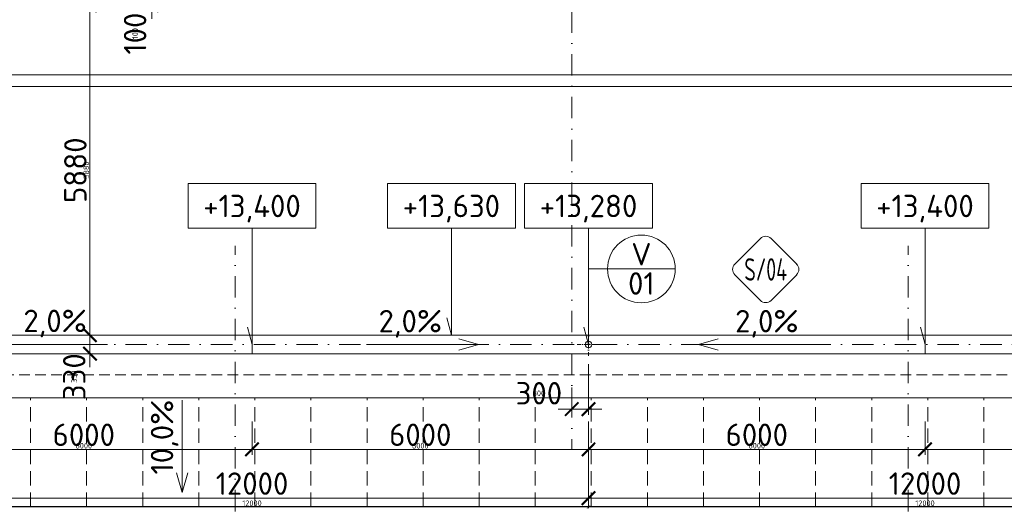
# Model space of a CAD drawing. Header units: millimetres. Extents: x -1695604 to 5289369, y -1488057 to 2187451.
# Tile 109 of 256: x 8157 to 25714, y 174380 to 183088. Entities that reach past the tile are written whole.
import ezdxf
from ezdxf.enums import TextEntityAlignment as Align

# ---------------------------------------------------------------- set-up
doc = ezdxf.new("R2010")
doc.units = ezdxf.units.MM
for name, pattern in [('CENTERX2', [101.6, 63.5, -12.7, 12.7, -12.7]), ('DASHDOT', [25.4, 12.7, -6.35, 0, -6.35]), ('ČÁRKOVANÁ', [19.05, 12.7, -6.35])]:
    doc.linetypes.add(name, pattern=pattern)
doc.layers.get('Defpoints').update_dxf_attribs({"color": 8})
for name, color, linetype, lineweight in [('A99_N_kce-pohl', 1, 'Continuous', 9), ('A99_N_koty-200', 5, 'Continuous', 5), ('A99_N_koty-200 @ 200', 5, 'Continuous', 5), ('A99_N_koty-200 @ 50 (2)', 5, 'Continuous', 5), ('A99_N_koty-vysk', 160, 'Continuous', 5), ('A99_N_znaceni 200', 5, 'Continuous', 5), ('A99_S_osy', 1, 'CENTERX2', 5)]:
    doc.layers.add(name, color=color, linetype=linetype, lineweight=lineweight)
doc.styles.add('A99_kota', font='isocpeur.ttf', dxfattribs={"height": 2})
doc.styles.add('A99_popis', font='isocpeur.ttf')
doc.styles.add('ad_popis 100', font='isocpeur.ttf', dxfattribs={"height": 200})
doc.dimstyles.new('A99_kota_200 new', dxfattribs={"dimscale": 200, "dimtxt": 2, "dimasz": 1.2, "dimexe": 0.5, "dimexo": 1.5, "dimgap": 0.3, "dimtad": 1, "dimdec": 0, "dimzin": 3, "dimdsep": 46, "dimtxsty": 'A99_kota', "dimblk": 'ARCHTICK', "dimcen": 2.5, "dimazin": 2, "dimtfac": 0.75, "dimtdec": 0, "dimtmove": 2, "dimatfit": 0, "dimfxl": 0, "dimtolj": 1, "dimtzin": 0, "dimlwd": 5, "dimlwe": 5, "dimarcsym": 0})

# ---------------------------------------------------------------- blocks, each defined once
blk = doc.blocks.new('_ArchTick')
at = {"color": 0, "linetype": 'ByBlock', "const_width": 0.15}
blk.add_lwpolyline([(-0.5, -0.5), (0.5, 0.5)], dxfattribs=at)
blk = doc.blocks.new('*D4457')
at = {"layer": 'A99_N_koty-200', "color": 0, "linetype": 'Continuous', "lineweight": 5, "transparency": 16777216}
for p, q in [((10515, 183445), (10515, 183685)), ((11315, 183445), (10415, 183445)), ((11315, 183345), (10415, 183345)), ((10515, 183445), (10515, 183345)), ((10515, 183345), (10515, 183105))]:
    blk.add_line(p, q, dxfattribs=at)
at = {"layer": 'Defpoints', "color": 0, "linetype": 'Continuous', "lineweight": 18, "transparency": 16777216}
for p in [(10515, 183345), (11930, 183445), (11930, 183345)]:
    blk.add_point(p, dxfattribs=at)
at = {"layer": 'A99_N_koty-200', "color": 0, "linetype": 'Continuous', "lineweight": 5, "transparency": 16777216, "xscale": 240, "yscale": 240, "zscale": 240}
for p, rotation in [((10515, 183445), 270), ((10515, 183345), 90)]:
    blk.add_blockref('_ArchTick', p, dxfattribs=dict(at, rotation=rotation))
at = {"layer": 'A99_N_koty-200', "color": 0, "linetype": 'Continuous', "transparency": 16777216, "insert": (10215, 182840), "char_height": 400, "attachment_point": 5, "rotation": 90, "style": 'A99_kota'}
blk.add_mtext('\\A1;100', dxfattribs=at)
blk = doc.blocks.new('*D4458')
at = {"layer": 'A99_N_koty-200', "color": 0, "linetype": 'Continuous', "lineweight": 5, "transparency": 16777216}
for p, q in [((10515, 183445), (10515, 183505)), ((10715, 183445), (10490, 183445)), ((10715, 183345), (10490, 183345)), ((10515, 183445), (10515, 183345)), ((10515, 183345), (10515, 183285))]:
    blk.add_line(p, q, dxfattribs=at)
at = {"layer": 'Defpoints', "color": 0, "linetype": 'Continuous', "lineweight": 18, "transparency": 16777216}
for p in [(10515, 183345), (11930, 183445), (11930, 183345)]:
    blk.add_point(p, dxfattribs=at)
at = {"layer": 'A99_N_koty-200', "color": 0, "linetype": 'Continuous', "lineweight": 5, "transparency": 16777216, "xscale": 60, "yscale": 60, "zscale": 60}
for p, rotation in [((10515, 183445), 270), ((10515, 183345), 90)]:
    blk.add_blockref('_ArchTick', p, dxfattribs=dict(at, rotation=rotation))
at = {"layer": 'A99_N_koty-200', "color": 0, "linetype": 'Continuous', "transparency": 16777216, "insert": (10215, 182840), "char_height": 100, "attachment_point": 5, "rotation": 90, "style": 'A99_kota'}
blk.add_mtext('\\A1;100', dxfattribs=at)
blk = doc.blocks.new('*D4493')
at = {"layer": 'A99_N_koty-200', "color": 0, "linetype": 'Continuous', "lineweight": 5, "transparency": 16777216}
for p, q in [((5860, 182105), (5860, 182205)), ((5860, 182105), (150690, 182105)), ((150690, 182105), (150690, 182205))]:
    blk.add_line(p, q, dxfattribs=at)
at = {"layer": 'Defpoints', "color": 0, "linetype": 'Continuous', "lineweight": 18, "transparency": 16777216}
for p in [(150690, 182105), (150690, 182095), (5860, 181900)]:
    blk.add_point(p, dxfattribs=at)
at = {"layer": 'A99_N_koty-200', "color": 0, "linetype": 'Continuous', "lineweight": 5, "transparency": 16777216, "xscale": 240, "yscale": 240, "zscale": 240, "rotation": 180}
blk.add_blockref('_ArchTick', (5860, 182105), dxfattribs=at)
at = {"layer": 'A99_N_koty-200', "color": 0, "linetype": 'Continuous', "lineweight": 5, "transparency": 16777216, "xscale": 240, "yscale": 240, "zscale": 240}
blk.add_blockref('_ArchTick', (150690, 182105), dxfattribs=at)
at = {"layer": 'A99_N_koty-200', "color": 0, "linetype": 'Continuous', "transparency": 16777216, "insert": (76950, 182405), "char_height": 400, "attachment_point": 5, "style": 'A99_kota'}
blk.add_mtext('\\A1;144830', dxfattribs=at)
blk = doc.blocks.new('*D4494')
at = {"layer": 'A99_N_koty-200', "color": 0, "linetype": 'Continuous', "lineweight": 5, "transparency": 16777216}
for p, q in [((5860, 181900), (5860, 181925)), ((5860, 181900), (150690, 181900)), ((150690, 182020), (150690, 181875))]:
    blk.add_line(p, q, dxfattribs=at)
at = {"layer": 'Defpoints', "color": 0, "linetype": 'Continuous', "lineweight": 18, "transparency": 16777216}
for p in [(150690, 182095), (5860, 181900), (150690, 181900)]:
    blk.add_point(p, dxfattribs=at)
at = {"layer": 'A99_N_koty-200', "color": 0, "linetype": 'Continuous', "lineweight": 5, "transparency": 16777216, "xscale": 60, "yscale": 60, "zscale": 60, "rotation": 180}
blk.add_blockref('_ArchTick', (5860, 181900), dxfattribs=at)
at = {"layer": 'A99_N_koty-200', "color": 0, "linetype": 'Continuous', "lineweight": 5, "transparency": 16777216, "xscale": 60, "yscale": 60, "zscale": 60}
blk.add_blockref('_ArchTick', (150690, 181900), dxfattribs=at)
at = {"layer": 'A99_N_koty-200', "color": 0, "linetype": 'Continuous', "transparency": 16777216, "insert": (78275, 181965), "char_height": 100, "attachment_point": 5, "style": 'A99_kota'}
blk.add_mtext('\\A1;144830', dxfattribs=at)
blk = doc.blocks.new('*D5226')
at = {"layer": 'A99_N_koty-200', "color": 0, "linetype": 'Continuous', "lineweight": 5, "transparency": 16777216}
for p, q in [((18300, 176947.5), (18300, 176047.5)), ((18000, 176535), (18000, 176047.5)), ((18000, 176147.5), (17760, 176147.5)), ((18000, 176147.5), (18300, 176147.5)), ((18300, 176147.5), (18540, 176147.5))]:
    blk.add_line(p, q, dxfattribs=at)
at = {"layer": 'Defpoints', "color": 0, "linetype": 'Continuous', "lineweight": 18, "transparency": 16777216}
for p in [(18300, 177300), (18000, 176835), (18300, 176147.5)]:
    blk.add_point(p, dxfattribs=at)
at = {"layer": 'A99_N_koty-200', "color": 0, "linetype": 'Continuous', "lineweight": 5, "transparency": 16777216, "xscale": 240, "yscale": 240, "zscale": 240}
blk.add_blockref('_ArchTick', (18000, 176147.5), dxfattribs=at)
at = {"layer": 'A99_N_koty-200', "color": 0, "linetype": 'Continuous', "lineweight": 5, "transparency": 16777216, "xscale": 240, "yscale": 240, "zscale": 240, "rotation": 180}
blk.add_blockref('_ArchTick', (18300, 176147.5), dxfattribs=at)
at = {"layer": 'A99_N_koty-200', "color": 0, "linetype": 'Continuous', "transparency": 16777216, "insert": (17415, 176430), "char_height": 400, "attachment_point": 5, "style": 'A99_kota'}
blk.add_mtext('\\A1;300', dxfattribs=at)
blk = doc.blocks.new('*D5227')
at = {"layer": 'A99_N_koty-200', "color": 0, "linetype": 'Continuous', "lineweight": 5, "transparency": 16777216}
for p, q in [((18000, 176347.5), (18000, 176122.5)), ((18300, 176347.5), (18300, 176122.5)), ((18000, 176147.5), (17940, 176147.5)), ((18000, 176147.5), (18300, 176147.5)), ((18300, 176147.5), (18360, 176147.5))]:
    blk.add_line(p, q, dxfattribs=at)
at = {"layer": 'Defpoints', "color": 0, "linetype": 'Continuous', "lineweight": 18, "transparency": 16777216}
for p in [(18300, 177300), (18000, 176835), (18300, 176147.5)]:
    blk.add_point(p, dxfattribs=at)
at = {"layer": 'A99_N_koty-200', "color": 0, "linetype": 'Continuous', "lineweight": 5, "transparency": 16777216, "xscale": 60, "yscale": 60, "zscale": 60}
blk.add_blockref('_ArchTick', (18000, 176147.5), dxfattribs=at)
at = {"layer": 'A99_N_koty-200', "color": 0, "linetype": 'Continuous', "lineweight": 5, "transparency": 16777216, "xscale": 60, "yscale": 60, "zscale": 60, "rotation": 180}
blk.add_blockref('_ArchTick', (18300, 176147.5), dxfattribs=at)
at = {"layer": 'A99_N_koty-200', "color": 0, "linetype": 'Continuous', "transparency": 16777216, "insert": (17415, 176430), "char_height": 100, "attachment_point": 5, "style": 'A99_kota'}
blk.add_mtext('\\A1;300', dxfattribs=at)
blk = doc.blocks.new('*D5232')
at = {"layer": 'A99_N_koty-200', "color": 0, "linetype": 'Continuous', "lineweight": 5, "transparency": 16777216}
for p, q in [((6300, 175360), (6300, 174460)), ((18300, 175360), (18300, 174460)), ((6300, 174560), (18300, 174560))]:
    blk.add_line(p, q, dxfattribs=at)
at = {"layer": 'Defpoints', "color": 0, "linetype": 'Continuous', "lineweight": 18, "transparency": 16777216}
for p in [(6300, 177300), (18300, 176835), (18300, 174560)]:
    blk.add_point(p, dxfattribs=at)
at = {"layer": 'A99_N_koty-200', "color": 0, "linetype": 'Continuous', "lineweight": 5, "transparency": 16777216, "xscale": 240, "yscale": 240, "zscale": 240, "rotation": 180}
blk.add_blockref('_ArchTick', (6300, 174560), dxfattribs=at)
at = {"layer": 'A99_N_koty-200', "color": 0, "linetype": 'Continuous', "lineweight": 5, "transparency": 16777216, "xscale": 240, "yscale": 240, "zscale": 240}
blk.add_blockref('_ArchTick', (18300, 174560), dxfattribs=at)
at = {"layer": 'A99_N_koty-200', "color": 0, "linetype": 'Continuous', "transparency": 16777216, "insert": (12300, 174820), "char_height": 400, "attachment_point": 5, "style": 'A99_kota'}
blk.add_mtext('\\A1;12000', dxfattribs=at)
blk = doc.blocks.new('*D5233')
at = {"layer": 'A99_N_koty-200', "color": 0, "linetype": 'Continuous', "lineweight": 5, "transparency": 16777216}
for p, q in [((6300, 174605), (6300, 174380)), ((18300, 174605), (18300, 174380)), ((6300, 174405), (18300, 174405))]:
    blk.add_line(p, q, dxfattribs=at)
at = {"layer": 'Defpoints', "color": 0, "linetype": 'Continuous', "lineweight": 18, "transparency": 16777216}
for p in [(6300, 177300), (18300, 176835), (18300, 174405)]:
    blk.add_point(p, dxfattribs=at)
at = {"layer": 'A99_N_koty-200', "color": 0, "linetype": 'Continuous', "lineweight": 5, "transparency": 16777216, "xscale": 60, "yscale": 60, "zscale": 60, "rotation": 180}
blk.add_blockref('_ArchTick', (6300, 174405), dxfattribs=at)
at = {"layer": 'A99_N_koty-200', "color": 0, "linetype": 'Continuous', "lineweight": 5, "transparency": 16777216, "xscale": 60, "yscale": 60, "zscale": 60}
blk.add_blockref('_ArchTick', (18300, 174405), dxfattribs=at)
at = {"layer": 'A99_N_koty-200', "color": 0, "linetype": 'Continuous', "transparency": 16777216, "insert": (12300, 174470), "char_height": 100, "attachment_point": 5, "style": 'A99_kota'}
blk.add_mtext('\\A1;12000', dxfattribs=at)
blk = doc.blocks.new('*D5235')
at = {"layer": 'A99_N_koty-200', "color": 0, "linetype": 'Continuous', "lineweight": 5, "transparency": 16777216}
for p, q in [((6300, 175925), (6300, 175330)), ((12300, 175925), (12300, 175330)), ((6300, 175430), (12300, 175430))]:
    blk.add_line(p, q, dxfattribs=at)
at = {"layer": 'Defpoints', "color": 0, "linetype": 'Continuous', "lineweight": 18, "transparency": 16777216}
for p in [(6300, 176225), (12300, 176225), (12300, 175430)]:
    blk.add_point(p, dxfattribs=at)
at = {"layer": 'A99_N_koty-200', "color": 0, "linetype": 'Continuous', "lineweight": 5, "transparency": 16777216, "xscale": 240, "yscale": 240, "zscale": 240, "rotation": 180}
blk.add_blockref('_ArchTick', (6300, 175430), dxfattribs=at)
at = {"layer": 'A99_N_koty-200', "color": 0, "linetype": 'Continuous', "lineweight": 5, "transparency": 16777216, "xscale": 240, "yscale": 240, "zscale": 240}
blk.add_blockref('_ArchTick', (12300, 175430), dxfattribs=at)
at = {"layer": 'A99_N_koty-200', "color": 0, "linetype": 'Continuous', "transparency": 16777216, "insert": (9300, 175690), "char_height": 400, "attachment_point": 5, "style": 'A99_kota'}
blk.add_mtext('\\A1;6000', dxfattribs=at)
blk = doc.blocks.new('*D5236')
at = {"layer": 'A99_N_koty-200', "color": 0, "linetype": 'Continuous', "lineweight": 5, "transparency": 16777216}
for p, q in [((6300, 175630), (6300, 175405)), ((12300, 175630), (12300, 175405)), ((6300, 175430), (12300, 175430))]:
    blk.add_line(p, q, dxfattribs=at)
at = {"layer": 'Defpoints', "color": 0, "linetype": 'Continuous', "lineweight": 18, "transparency": 16777216}
for p in [(6300, 176225), (12300, 176225), (12300, 175430)]:
    blk.add_point(p, dxfattribs=at)
at = {"layer": 'A99_N_koty-200', "color": 0, "linetype": 'Continuous', "lineweight": 5, "transparency": 16777216, "xscale": 60, "yscale": 60, "zscale": 60, "rotation": 180}
blk.add_blockref('_ArchTick', (6300, 175430), dxfattribs=at)
at = {"layer": 'A99_N_koty-200', "color": 0, "linetype": 'Continuous', "lineweight": 5, "transparency": 16777216, "xscale": 60, "yscale": 60, "zscale": 60}
blk.add_blockref('_ArchTick', (12300, 175430), dxfattribs=at)
at = {"layer": 'A99_N_koty-200', "color": 0, "linetype": 'Continuous', "transparency": 16777216, "insert": (9300, 175495), "char_height": 100, "attachment_point": 5, "style": 'A99_kota'}
blk.add_mtext('\\A1;6000', dxfattribs=at)
blk = doc.blocks.new('*D5238')
at = {"layer": 'A99_N_koty-200', "color": 0, "linetype": 'Continuous', "lineweight": 5, "transparency": 16777216}
for p, q in [((12300, 175925), (12300, 175330)), ((18300, 175925), (18300, 175330)), ((18300, 175430), (12300, 175430))]:
    blk.add_line(p, q, dxfattribs=at)
at = {"layer": 'Defpoints', "color": 0, "linetype": 'Continuous', "lineweight": 18, "transparency": 16777216}
for p in [(12300, 176225), (18300, 176225), (12300, 175430)]:
    blk.add_point(p, dxfattribs=at)
at = {"layer": 'A99_N_koty-200', "color": 0, "linetype": 'Continuous', "lineweight": 5, "transparency": 16777216, "xscale": 240, "yscale": 240, "zscale": 240, "rotation": 180}
blk.add_blockref('_ArchTick', (12300, 175430), dxfattribs=at)
at = {"layer": 'A99_N_koty-200', "color": 0, "linetype": 'Continuous', "lineweight": 5, "transparency": 16777216, "xscale": 240, "yscale": 240, "zscale": 240}
blk.add_blockref('_ArchTick', (18300, 175430), dxfattribs=at)
at = {"layer": 'A99_N_koty-200', "color": 0, "linetype": 'Continuous', "transparency": 16777216, "insert": (15300, 175690), "char_height": 400, "attachment_point": 5, "style": 'A99_kota'}
blk.add_mtext('\\A1;6000', dxfattribs=at)
blk = doc.blocks.new('*D5239')
at = {"layer": 'A99_N_koty-200', "color": 0, "linetype": 'Continuous', "lineweight": 5, "transparency": 16777216}
for p, q in [((12300, 175630), (12300, 175405)), ((18300, 175630), (18300, 175405)), ((18300, 175430), (12300, 175430))]:
    blk.add_line(p, q, dxfattribs=at)
at = {"layer": 'Defpoints', "color": 0, "linetype": 'Continuous', "lineweight": 18, "transparency": 16777216}
for p in [(12300, 176225), (18300, 176225), (12300, 175430)]:
    blk.add_point(p, dxfattribs=at)
at = {"layer": 'A99_N_koty-200', "color": 0, "linetype": 'Continuous', "lineweight": 5, "transparency": 16777216, "xscale": 60, "yscale": 60, "zscale": 60, "rotation": 180}
blk.add_blockref('_ArchTick', (12300, 175430), dxfattribs=at)
at = {"layer": 'A99_N_koty-200', "color": 0, "linetype": 'Continuous', "lineweight": 5, "transparency": 16777216, "xscale": 60, "yscale": 60, "zscale": 60}
blk.add_blockref('_ArchTick', (18300, 175430), dxfattribs=at)
at = {"layer": 'A99_N_koty-200', "color": 0, "linetype": 'Continuous', "transparency": 16777216, "insert": (15300, 175495), "char_height": 100, "attachment_point": 5, "style": 'A99_kota'}
blk.add_mtext('\\A1;6000', dxfattribs=at)
blk = doc.blocks.new('*U66')
at = {"color": 0, "linetype": 'ByBlock'}
for p, q in [((5.7, -4), (5.7, -14.35)), ((5.7, -14.35), (5.286, -12.805))]:
    blk.add_line(p, q, dxfattribs=at)
blk.add_lwpolyline([(0, -4), (11.4, -4), (11.4, 0), (0, 0)], close=True, dxfattribs=at)
at = {"color": 0, "linetype": 'ByBlock', "style": 'A99_kota'}
for tag, p in [('VYSKA', (5.7, -2.241)), ('VYSKA_POPIS1', (5.7, -6.041)), ('VYSKA_POPIS2', (5.9, -9.541)), ('VYSKA_POPIS3', (5.9, -13.041))]:
    blk.add_attdef(tag, text='', height=2, dxfattribs=at).set_placement(p, align=Align.MIDDLE)
blk = doc.blocks.new('*U461')
at = {"color": 0, "linetype": 'ByBlock'}
for p, q in [((5.7, -4), (5.7, -13.525)), ((5.7, -13.525), (5.286, -11.98))]:
    blk.add_line(p, q, dxfattribs=at)
blk.add_lwpolyline([(0, -4), (11.4, -4), (11.4, 0), (0, 0)], close=True, dxfattribs=at)
at = {"color": 0, "linetype": 'ByBlock', "style": 'A99_kota'}
for tag, p in [('VYSKA', (5.7, -2.241)), ('VYSKA_POPIS1', (5.7, -6.041)), ('VYSKA_POPIS2', (5.9, -9.541)), ('VYSKA_POPIS3', (5.9, -13.041))]:
    blk.add_attdef(tag, text='', height=2, dxfattribs=at).set_placement(p, align=Align.MIDDLE)
blk = doc.blocks.new('*D5310')
at = {"layer": 'A99_N_koty-200', "color": 0, "linetype": 'Continuous', "lineweight": 5, "transparency": 16777216}
for p, q in [((18300, 175360), (18300, 174460)), ((30300, 175360), (30300, 174460)), ((18300, 174560), (30300, 174560))]:
    blk.add_line(p, q, dxfattribs=at)
at = {"layer": 'Defpoints', "color": 0, "linetype": 'Continuous', "lineweight": 18, "transparency": 16777216}
for p in [(18300, 176835), (30300, 176835), (30300, 174560)]:
    blk.add_point(p, dxfattribs=at)
at = {"layer": 'A99_N_koty-200', "color": 0, "linetype": 'Continuous', "lineweight": 5, "transparency": 16777216, "xscale": 240, "yscale": 240, "zscale": 240, "rotation": 180}
blk.add_blockref('_ArchTick', (18300, 174560), dxfattribs=at)
at = {"layer": 'A99_N_koty-200', "color": 0, "linetype": 'Continuous', "lineweight": 5, "transparency": 16777216, "xscale": 240, "yscale": 240, "zscale": 240}
blk.add_blockref('_ArchTick', (30300, 174560), dxfattribs=at)
at = {"layer": 'A99_N_koty-200', "color": 0, "linetype": 'Continuous', "transparency": 16777216, "insert": (24300, 174820), "char_height": 400, "attachment_point": 5, "style": 'A99_kota'}
blk.add_mtext('\\A1;12000', dxfattribs=at)
blk = doc.blocks.new('*D5311')
at = {"layer": 'A99_N_koty-200', "color": 0, "linetype": 'Continuous', "lineweight": 5, "transparency": 16777216}
for p, q in [((18300, 174605), (18300, 174380)), ((30300, 174605), (30300, 174380)), ((18300, 174405), (30300, 174405))]:
    blk.add_line(p, q, dxfattribs=at)
at = {"layer": 'Defpoints', "color": 0, "linetype": 'Continuous', "lineweight": 18, "transparency": 16777216}
for p in [(18300, 176835), (30300, 176835), (30300, 174405)]:
    blk.add_point(p, dxfattribs=at)
at = {"layer": 'A99_N_koty-200', "color": 0, "linetype": 'Continuous', "lineweight": 5, "transparency": 16777216, "xscale": 60, "yscale": 60, "zscale": 60, "rotation": 180}
blk.add_blockref('_ArchTick', (18300, 174405), dxfattribs=at)
at = {"layer": 'A99_N_koty-200', "color": 0, "linetype": 'Continuous', "lineweight": 5, "transparency": 16777216, "xscale": 60, "yscale": 60, "zscale": 60}
blk.add_blockref('_ArchTick', (30300, 174405), dxfattribs=at)
at = {"layer": 'A99_N_koty-200', "color": 0, "linetype": 'Continuous', "transparency": 16777216, "insert": (24300, 174470), "char_height": 100, "attachment_point": 5, "style": 'A99_kota'}
blk.add_mtext('\\A1;12000', dxfattribs=at)
blk = doc.blocks.new('*D5313')
at = {"layer": 'A99_N_koty-200', "color": 0, "linetype": 'Continuous', "lineweight": 5, "transparency": 16777216}
for p, q in [((18300, 175925), (18300, 175330)), ((24300, 175925), (24300, 175330)), ((18300, 175430), (24300, 175430))]:
    blk.add_line(p, q, dxfattribs=at)
at = {"layer": 'Defpoints', "color": 0, "linetype": 'Continuous', "lineweight": 18, "transparency": 16777216}
for p in [(18300, 176225), (24300, 176225), (24300, 175430)]:
    blk.add_point(p, dxfattribs=at)
at = {"layer": 'A99_N_koty-200', "color": 0, "linetype": 'Continuous', "lineweight": 5, "transparency": 16777216, "xscale": 240, "yscale": 240, "zscale": 240, "rotation": 180}
blk.add_blockref('_ArchTick', (18300, 175430), dxfattribs=at)
at = {"layer": 'A99_N_koty-200', "color": 0, "linetype": 'Continuous', "lineweight": 5, "transparency": 16777216, "xscale": 240, "yscale": 240, "zscale": 240}
blk.add_blockref('_ArchTick', (24300, 175430), dxfattribs=at)
at = {"layer": 'A99_N_koty-200', "color": 0, "linetype": 'Continuous', "transparency": 16777216, "insert": (21300, 175690), "char_height": 400, "attachment_point": 5, "style": 'A99_kota'}
blk.add_mtext('\\A1;6000', dxfattribs=at)
blk = doc.blocks.new('*D5314')
at = {"layer": 'A99_N_koty-200', "color": 0, "linetype": 'Continuous', "lineweight": 5, "transparency": 16777216}
for p, q in [((18300, 175630), (18300, 175405)), ((24300, 175630), (24300, 175405)), ((18300, 175430), (24300, 175430))]:
    blk.add_line(p, q, dxfattribs=at)
at = {"layer": 'Defpoints', "color": 0, "linetype": 'Continuous', "lineweight": 18, "transparency": 16777216}
for p in [(18300, 176225), (24300, 176225), (24300, 175430)]:
    blk.add_point(p, dxfattribs=at)
at = {"layer": 'A99_N_koty-200', "color": 0, "linetype": 'Continuous', "lineweight": 5, "transparency": 16777216, "xscale": 60, "yscale": 60, "zscale": 60, "rotation": 180}
blk.add_blockref('_ArchTick', (18300, 175430), dxfattribs=at)
at = {"layer": 'A99_N_koty-200', "color": 0, "linetype": 'Continuous', "lineweight": 5, "transparency": 16777216, "xscale": 60, "yscale": 60, "zscale": 60}
blk.add_blockref('_ArchTick', (24300, 175430), dxfattribs=at)
at = {"layer": 'A99_N_koty-200', "color": 0, "linetype": 'Continuous', "transparency": 16777216, "insert": (21300, 175495), "char_height": 100, "attachment_point": 5, "style": 'A99_kota'}
blk.add_mtext('\\A1;6000', dxfattribs=at)
blk = doc.blocks.new('*D5316')
at = {"layer": 'A99_N_koty-200', "color": 0, "linetype": 'Continuous', "lineweight": 5, "transparency": 16777216}
for p, q in [((24300, 175925), (24300, 175330)), ((30300, 175925), (30300, 175330)), ((30300, 175430), (24300, 175430))]:
    blk.add_line(p, q, dxfattribs=at)
at = {"layer": 'Defpoints', "color": 0, "linetype": 'Continuous', "lineweight": 18, "transparency": 16777216}
for p in [(24300, 176225), (30300, 176225), (24300, 175430)]:
    blk.add_point(p, dxfattribs=at)
at = {"layer": 'A99_N_koty-200', "color": 0, "linetype": 'Continuous', "lineweight": 5, "transparency": 16777216, "xscale": 240, "yscale": 240, "zscale": 240, "rotation": 180}
blk.add_blockref('_ArchTick', (24300, 175430), dxfattribs=at)
at = {"layer": 'A99_N_koty-200', "color": 0, "linetype": 'Continuous', "lineweight": 5, "transparency": 16777216, "xscale": 240, "yscale": 240, "zscale": 240}
blk.add_blockref('_ArchTick', (30300, 175430), dxfattribs=at)
at = {"layer": 'A99_N_koty-200', "color": 0, "linetype": 'Continuous', "transparency": 16777216, "insert": (27300, 175690), "char_height": 400, "attachment_point": 5, "style": 'A99_kota'}
blk.add_mtext('\\A1;6000', dxfattribs=at)
blk = doc.blocks.new('*D5317')
at = {"layer": 'A99_N_koty-200', "color": 0, "linetype": 'Continuous', "lineweight": 5, "transparency": 16777216}
for p, q in [((24300, 175630), (24300, 175405)), ((30300, 175630), (30300, 175405)), ((30300, 175430), (24300, 175430))]:
    blk.add_line(p, q, dxfattribs=at)
at = {"layer": 'Defpoints', "color": 0, "linetype": 'Continuous', "lineweight": 18, "transparency": 16777216}
for p in [(24300, 176225), (30300, 176225), (24300, 175430)]:
    blk.add_point(p, dxfattribs=at)
at = {"layer": 'A99_N_koty-200', "color": 0, "linetype": 'Continuous', "lineweight": 5, "transparency": 16777216, "xscale": 60, "yscale": 60, "zscale": 60, "rotation": 180}
blk.add_blockref('_ArchTick', (24300, 175430), dxfattribs=at)
at = {"layer": 'A99_N_koty-200', "color": 0, "linetype": 'Continuous', "lineweight": 5, "transparency": 16777216, "xscale": 60, "yscale": 60, "zscale": 60}
blk.add_blockref('_ArchTick', (30300, 175430), dxfattribs=at)
at = {"layer": 'A99_N_koty-200', "color": 0, "linetype": 'Continuous', "transparency": 16777216, "insert": (27300, 175495), "char_height": 100, "attachment_point": 5, "style": 'A99_kota'}
blk.add_mtext('\\A1;6000', dxfattribs=at)
blk = doc.blocks.new('*D5655')
at = {"layer": 'A99_N_koty-200', "color": 0, "linetype": 'Continuous', "lineweight": 5, "transparency": 16777216}
for p, q in [((10210, 183345), (9310, 183345)), ((9410, 183345), (9410, 177465)), ((10210, 177465), (9310, 177465))]:
    blk.add_line(p, q, dxfattribs=at)
at = {"layer": 'Defpoints', "color": 0, "linetype": 'Continuous', "lineweight": 18, "transparency": 16777216}
for p in [(11930, 183345), (9410, 177465), (11930, 177465)]:
    blk.add_point(p, dxfattribs=at)
at = {"layer": 'A99_N_koty-200', "color": 0, "linetype": 'Continuous', "lineweight": 5, "transparency": 16777216, "xscale": 240, "yscale": 240, "zscale": 240}
for p, rotation in [((9410, 183345), 90), ((9410, 177465), 270)]:
    blk.add_blockref('_ArchTick', p, dxfattribs=dict(at, rotation=rotation))
at = {"layer": 'A99_N_koty-200', "color": 0, "linetype": 'Continuous', "transparency": 16777216, "insert": (9150, 180405), "char_height": 400, "attachment_point": 5, "rotation": 90, "style": 'A99_kota'}
blk.add_mtext('\\A1;5880', dxfattribs=at)
blk = doc.blocks.new('*D5656')
at = {"layer": 'A99_N_koty-200', "color": 0, "linetype": 'Continuous', "lineweight": 5, "transparency": 16777216}
for p, q in [((9610, 183345), (9385, 183345)), ((9410, 183345), (9410, 177465)), ((9610, 177465), (9385, 177465))]:
    blk.add_line(p, q, dxfattribs=at)
at = {"layer": 'Defpoints', "color": 0, "linetype": 'Continuous', "lineweight": 18, "transparency": 16777216}
for p in [(11930, 183345), (9410, 177465), (11930, 177465)]:
    blk.add_point(p, dxfattribs=at)
at = {"layer": 'A99_N_koty-200', "color": 0, "linetype": 'Continuous', "lineweight": 5, "transparency": 16777216, "xscale": 60, "yscale": 60, "zscale": 60}
for p, rotation in [((9410, 183345), 90), ((9410, 177465), 270)]:
    blk.add_blockref('_ArchTick', p, dxfattribs=dict(at, rotation=rotation))
at = {"layer": 'A99_N_koty-200', "color": 0, "linetype": 'Continuous', "transparency": 16777216, "insert": (9345, 180405), "char_height": 100, "attachment_point": 5, "rotation": 90, "style": 'A99_kota'}
blk.add_mtext('\\A1;5880', dxfattribs=at)
blk = doc.blocks.new('*D5658')
at = {"layer": 'A99_N_koty-200', "color": 0, "linetype": 'Continuous', "lineweight": 5, "transparency": 16777216}
for p, q in [((9410, 177465), (9410, 177705)), ((9410, 177465), (9510, 177465)), ((9410, 177465), (9410, 177135)), ((9410, 177135), (9510, 177135)), ((9410, 177135), (9410, 176895))]:
    blk.add_line(p, q, dxfattribs=at)
at = {"layer": 'Defpoints', "color": 0, "linetype": 'Continuous', "lineweight": 18, "transparency": 16777216}
for p in [(9410, 177465), (9410, 177135), (9410, 177135)]:
    blk.add_point(p, dxfattribs=at)
at = {"layer": 'A99_N_koty-200', "color": 0, "linetype": 'Continuous', "lineweight": 5, "transparency": 16777216, "xscale": 240, "yscale": 240, "zscale": 240}
for p, rotation in [((9410, 177465), 270), ((9410, 177135), 90)]:
    blk.add_blockref('_ArchTick', p, dxfattribs=dict(at, rotation=rotation))
at = {"layer": 'A99_N_koty-200', "color": 0, "linetype": 'Continuous', "transparency": 16777216, "insert": (9130, 176725), "char_height": 400, "attachment_point": 5, "rotation": 90, "style": 'A99_kota'}
blk.add_mtext('\\A1;330', dxfattribs=at)
blk = doc.blocks.new('*D5659')
at = {"layer": 'A99_N_koty-200', "color": 0, "linetype": 'Continuous', "lineweight": 5, "transparency": 16777216}
for p, q in [((9410, 177465), (9410, 177525)), ((9410, 177465), (9435, 177465)), ((9410, 177465), (9410, 177135)), ((9410, 177135), (9435, 177135)), ((9410, 177135), (9410, 177075))]:
    blk.add_line(p, q, dxfattribs=at)
at = {"layer": 'Defpoints', "color": 0, "linetype": 'Continuous', "lineweight": 18, "transparency": 16777216}
for p in [(9410, 177465), (9410, 177135), (9410, 177135)]:
    blk.add_point(p, dxfattribs=at)
at = {"layer": 'A99_N_koty-200', "color": 0, "linetype": 'Continuous', "lineweight": 5, "transparency": 16777216, "xscale": 60, "yscale": 60, "zscale": 60}
for p, rotation in [((9410, 177465), 270), ((9410, 177135), 90)]:
    blk.add_blockref('_ArchTick', p, dxfattribs=dict(at, rotation=rotation))
at = {"layer": 'A99_N_koty-200', "color": 0, "linetype": 'Continuous', "transparency": 16777216, "insert": (9130, 176725), "char_height": 100, "attachment_point": 5, "rotation": 90, "style": 'A99_kota'}
blk.add_mtext('\\A1;330', dxfattribs=at)
blk = doc.blocks.new('*U100')
at = {"color": 0}
for p, q in [((-0.72, 4.14), (-4.15, 0.71)), ((4.14, 0.71), (0.71, 4.14)), ((-4.15, -0.72), (-0.72, -4.15)), ((0.71, -4.15), (4.14, -0.72))]:
    blk.add_line(p, q, dxfattribs=at)
for centre, start, end in [((0, 3.42), 45, 135), ((-3.43, 0), 135, 225), ((3.42, 0), 315, 45), ((0, -3.43), 225, 315)]:
    blk.add_arc(centre, 1.01, start, end, dxfattribs=at)
at = {"color": 0, "linetype": 'ByBlock', "style": 'A99_popis', "width": 0.953108}
blk.add_attdef('SKLADBA', text='', height=3, rotation=0.0103, dxfattribs=at).set_placement((-2.86, -1.51), (2.86, -1.5), align=Align.FIT)
blk = doc.blocks.new('*U20')
at = {"color": 0, "linetype": 'ByBlock'}
blk.add_line((-3.02, 0), (3.02, 0), dxfattribs=at)
blk.add_circle((0, 0), 3.02, dxfattribs=at)
at = {"color": 0, "linetype": 'ByBlock', "style": 'A99_popis'}
for tag, p in [('KATEGORIE', (0, 1.31)), ('PRVEK', (0, -1.298))]:
    blk.add_attdef(tag, text='', height=2, dxfattribs=at).set_placement(p, align=Align.MIDDLE_CENTER)
blk = doc.blocks.new('*U5941')
at = {"layer": 'A99_N_koty-200 @ 200', "linetype": 'Continuous'}
dim = blk.add_linear_dim(base=(10515, 183345), p1=(11930, 183445), p2=(11930, 183345), angle=90, dimstyle='A99_kota_200 new', override={"dimscale": 200, "dimtix": 1, "dimtofl": 1, "dimtmove": 2, "dimatfit": 0}, dxfattribs=at)
dim.commit()
dim.dimension.update_dxf_attribs({"geometry": '*D4457', "text_midpoint": (10215, 182840), "dimtype": 128})
at = {"layer": 'A99_N_koty-200 @ 50 (2)', "linetype": 'Continuous'}
dim = blk.add_linear_dim(base=(10515, 183345), p1=(11930, 183445), p2=(11930, 183345), angle=90, dimstyle='A99_kota_200 new', override={"dimscale": 50, "dimtix": 1, "dimtofl": 1, "dimtmove": 2, "dimatfit": 0}, dxfattribs=at)
dim.commit()
dim.dimension.update_dxf_attribs({"geometry": '*D4458', "text_midpoint": (10215, 182840), "dimtype": 128})
blk = doc.blocks.new('*U5953')
at = {"layer": 'A99_N_koty-200 @ 200', "linetype": 'Continuous'}
dim = blk.add_linear_dim(base=(150690, 182105), p1=(5860, 181900), p2=(150690, 182095), dimstyle='A99_kota_200 new', override={"dimscale": 200, "dimtix": 1, "dimtofl": 1, "dimtmove": 2, "dimatfit": 0}, dxfattribs=at)
dim.commit()
dim.dimension.update_dxf_attribs({"geometry": '*D4493', "text_midpoint": (76950, 182405), "dimtype": 128})
at = {"layer": 'A99_N_koty-200 @ 50 (2)', "linetype": 'Continuous'}
dim = blk.add_linear_dim(base=(150690, 181900), p1=(5860, 181900), p2=(150690, 182095), dimstyle='A99_kota_200 new', override={"dimscale": 50, "dimtix": 1, "dimtofl": 1, "dimtmove": 2, "dimatfit": 0}, dxfattribs=at)
dim.commit()
dim.dimension.update_dxf_attribs({"geometry": '*D4494', "text_midpoint": (78275, 181965)})
blk = doc.blocks.new('*U6163')
at = {"layer": 'A99_N_koty-200 @ 200', "linetype": 'Continuous'}
dim = blk.add_linear_dim(base=(18300, 176147.5), p1=(18000, 176835), p2=(18300, 177300), dimstyle='A99_kota_200 new', override={"dimscale": 200, "dimtix": 1, "dimtofl": 1, "dimtmove": 2, "dimatfit": 0}, dxfattribs=at)
dim.commit()
dim.dimension.update_dxf_attribs({"geometry": '*D5226', "text_midpoint": (17415, 176430), "dimtype": 128})
at = {"layer": 'A99_N_koty-200 @ 50 (2)', "linetype": 'Continuous'}
dim = blk.add_linear_dim(base=(18300, 176147.5), p1=(18000, 176835), p2=(18300, 177300), dimstyle='A99_kota_200 new', override={"dimscale": 50, "dimtix": 1, "dimtofl": 1, "dimtmove": 2, "dimatfit": 0}, dxfattribs=at)
dim.commit()
dim.dimension.update_dxf_attribs({"geometry": '*D5227', "text_midpoint": (17415, 176430), "dimtype": 128})
blk = doc.blocks.new('*U6165')
at = {"layer": 'A99_N_koty-200 @ 200', "linetype": 'Continuous'}
dim = blk.add_linear_dim(base=(18300, 174560), p1=(6300, 177300), p2=(18300, 176835), dimstyle='A99_kota_200 new', override={"dimscale": 200, "dimtix": 1, "dimtofl": 1, "dimtmove": 2, "dimatfit": 0}, dxfattribs=at)
dim.commit()
dim.dimension.update_dxf_attribs({"geometry": '*D5232', "text_midpoint": (12300, 174820)})
at = {"layer": 'A99_N_koty-200 @ 50 (2)', "linetype": 'Continuous'}
dim = blk.add_linear_dim(base=(18300, 174405), p1=(6300, 177300), p2=(18300, 176835), dimstyle='A99_kota_200 new', override={"dimscale": 50, "dimtix": 1, "dimtofl": 1, "dimtmove": 2, "dimatfit": 0}, dxfattribs=at)
dim.commit()
dim.dimension.update_dxf_attribs({"geometry": '*D5233', "text_midpoint": (12300, 174470)})
blk = doc.blocks.new('*U6166')
at = {"layer": 'A99_N_koty-200 @ 200', "linetype": 'Continuous'}
dim = blk.add_linear_dim(base=(12300, 175430), p1=(6300, 176225), p2=(12300, 176225), dimstyle='A99_kota_200 new', override={"dimscale": 200, "dimtix": 1, "dimtofl": 1, "dimtmove": 2, "dimatfit": 0}, dxfattribs=at)
dim.commit()
dim.dimension.update_dxf_attribs({"geometry": '*D5235', "text_midpoint": (9300, 175690)})
at = {"layer": 'A99_N_koty-200 @ 50 (2)', "linetype": 'Continuous'}
dim = blk.add_linear_dim(base=(12300, 175430), p1=(6300, 176225), p2=(12300, 176225), dimstyle='A99_kota_200 new', override={"dimscale": 50, "dimtix": 1, "dimtofl": 1, "dimtmove": 2, "dimatfit": 0}, dxfattribs=at)
dim.commit()
dim.dimension.update_dxf_attribs({"geometry": '*D5236', "text_midpoint": (9300, 175495)})
blk = doc.blocks.new('*U6167')
at = {"layer": 'A99_N_koty-200 @ 200', "linetype": 'Continuous'}
dim = blk.add_linear_dim(base=(12300, 175430), p1=(18300, 176225), p2=(12300, 176225), angle=180, dimstyle='A99_kota_200 new', override={"dimscale": 200, "dimtix": 1, "dimtofl": 1, "dimtmove": 2, "dimatfit": 0}, dxfattribs=at)
dim.commit()
dim.dimension.update_dxf_attribs({"geometry": '*D5238', "text_midpoint": (15300, 175690)})
at = {"layer": 'A99_N_koty-200 @ 50 (2)', "linetype": 'Continuous'}
dim = blk.add_linear_dim(base=(12300, 175430), p1=(18300, 176225), p2=(12300, 176225), angle=180, dimstyle='A99_kota_200 new', override={"dimscale": 50, "dimtix": 1, "dimtofl": 1, "dimtmove": 2, "dimatfit": 0}, dxfattribs=at)
dim.commit()
dim.dimension.update_dxf_attribs({"geometry": '*D5239', "text_midpoint": (15300, 175495)})
blk = doc.blocks.new('*U6191')
at = {"layer": 'A99_N_koty-200 @ 200', "linetype": 'Continuous'}
dim = blk.add_linear_dim(base=(30300, 174560), p1=(18300, 176835), p2=(30300, 176835), dimstyle='A99_kota_200 new', override={"dimscale": 200, "dimtix": 1, "dimtofl": 1, "dimtmove": 2, "dimatfit": 0}, dxfattribs=at)
dim.commit()
dim.dimension.update_dxf_attribs({"geometry": '*D5310', "text_midpoint": (24300, 174820)})
at = {"layer": 'A99_N_koty-200 @ 50 (2)', "linetype": 'Continuous'}
dim = blk.add_linear_dim(base=(30300, 174405), p1=(18300, 176835), p2=(30300, 176835), dimstyle='A99_kota_200 new', override={"dimscale": 50, "dimtix": 1, "dimtofl": 1, "dimtmove": 2, "dimatfit": 0}, dxfattribs=at)
dim.commit()
dim.dimension.update_dxf_attribs({"geometry": '*D5311', "text_midpoint": (24300, 174470)})
blk = doc.blocks.new('*U6192')
at = {"layer": 'A99_N_koty-200 @ 200', "linetype": 'Continuous'}
dim = blk.add_linear_dim(base=(24300, 175430), p1=(18300, 176225), p2=(24300, 176225), dimstyle='A99_kota_200 new', override={"dimscale": 200, "dimtix": 1, "dimtofl": 1, "dimtmove": 2, "dimatfit": 0}, dxfattribs=at)
dim.commit()
dim.dimension.update_dxf_attribs({"geometry": '*D5313', "text_midpoint": (21300, 175690)})
at = {"layer": 'A99_N_koty-200 @ 50 (2)', "linetype": 'Continuous'}
dim = blk.add_linear_dim(base=(24300, 175430), p1=(18300, 176225), p2=(24300, 176225), dimstyle='A99_kota_200 new', override={"dimscale": 50, "dimtix": 1, "dimtofl": 1, "dimtmove": 2, "dimatfit": 0}, dxfattribs=at)
dim.commit()
dim.dimension.update_dxf_attribs({"geometry": '*D5314', "text_midpoint": (21300, 175495)})
blk = doc.blocks.new('*U6193')
at = {"layer": 'A99_N_koty-200 @ 200', "linetype": 'Continuous'}
dim = blk.add_linear_dim(base=(24300, 175430), p1=(30300, 176225), p2=(24300, 176225), angle=180, dimstyle='A99_kota_200 new', override={"dimscale": 200, "dimtix": 1, "dimtofl": 1, "dimtmove": 2, "dimatfit": 0}, dxfattribs=at)
dim.commit()
dim.dimension.update_dxf_attribs({"geometry": '*D5316', "text_midpoint": (27300, 175690)})
at = {"layer": 'A99_N_koty-200 @ 50 (2)', "linetype": 'Continuous'}
dim = blk.add_linear_dim(base=(24300, 175430), p1=(30300, 176225), p2=(24300, 176225), angle=180, dimstyle='A99_kota_200 new', override={"dimscale": 50, "dimtix": 1, "dimtofl": 1, "dimtmove": 2, "dimatfit": 0}, dxfattribs=at)
dim.commit()
dim.dimension.update_dxf_attribs({"geometry": '*D5317', "text_midpoint": (27300, 175495)})
blk = doc.blocks.new('*U6316')
at = {"layer": 'A99_N_koty-200 @ 200', "linetype": 'Continuous'}
dim = blk.add_linear_dim(base=(9410, 177465), p1=(11930, 183345), p2=(11930, 177465), angle=90, dimstyle='A99_kota_200 new', override={"dimscale": 200, "dimtix": 1, "dimtofl": 1, "dimtmove": 2, "dimatfit": 0}, dxfattribs=at)
dim.commit()
dim.dimension.update_dxf_attribs({"geometry": '*D5655', "text_midpoint": (9150, 180405)})
at = {"layer": 'A99_N_koty-200 @ 50 (2)', "linetype": 'Continuous'}
dim = blk.add_linear_dim(base=(9410, 177465), p1=(11930, 183345), p2=(11930, 177465), angle=90, dimstyle='A99_kota_200 new', override={"dimscale": 50, "dimtix": 1, "dimtofl": 1, "dimtmove": 2, "dimatfit": 0}, dxfattribs=at)
dim.commit()
dim.dimension.update_dxf_attribs({"geometry": '*D5656', "text_midpoint": (9345, 180405)})
blk = doc.blocks.new('*U6317')
at = {"layer": 'A99_N_koty-200 @ 200', "linetype": 'Continuous'}
dim = blk.add_linear_dim(base=(9410, 177135), p1=(9410, 177465), p2=(9410, 177135), angle=90, dimstyle='A99_kota_200 new', override={"dimscale": 200, "dimtix": 1, "dimtofl": 1, "dimtmove": 2, "dimatfit": 0}, dxfattribs=at)
dim.commit()
dim.dimension.update_dxf_attribs({"geometry": '*D5658', "text_midpoint": (9130, 176725), "dimtype": 128})
at = {"layer": 'A99_N_koty-200 @ 50 (2)', "linetype": 'Continuous'}
dim = blk.add_linear_dim(base=(9410, 177135), p1=(9410, 177465), p2=(9410, 177135), angle=90, dimstyle='A99_kota_200 new', override={"dimscale": 50, "dimtix": 1, "dimtofl": 1, "dimtmove": 2, "dimatfit": 0}, dxfattribs=at)
dim.commit()
dim.dimension.update_dxf_attribs({"geometry": '*D5659', "text_midpoint": (9130, 176725), "dimtype": 128})

msp = doc.modelspace()

# ---------------------------------------------------------------- linework, layer by layer
at = {"layer": 'A99_N_kce-pohl', "linetype": 'ČÁRKOVANÁ', "lineweight": 9, "ltscale": 15}
msp.add_line((5860, 176760), (150690, 176760), dxfattribs=at)
at = {"layer": 'A99_N_kce-pohl', "linetype": 'DASHDOT', "lineweight": 5, "ltscale": 5}
for points in [[(18300, 177100), (18300, 177500)], [(18100, 177300), (18500, 177300)]]:
    msp.add_lwpolyline(points, dxfattribs=at)
at = {"layer": 'A99_N_kce-pohl', "linetype": 'Continuous', "ltscale": 25}
msp.add_lwpolyline([(150690, 177135), (150690, 177465), (6000, 177465), (6000, 177135)], close=True, dxfattribs=at)
for points in [[(12300, 177135), (12300, 177465)], [(24300, 177135), (24300, 177465)]]:
    msp.add_lwpolyline(points, dxfattribs=at)
at = {"layer": 'A99_N_kce-pohl', "linetype": 'Continuous', "lineweight": 9, "ltscale": 15}
msp.add_lwpolyline([(138875.5, 176350), (7180, 176350)], dxfattribs=at)
at = {"layer": 'A99_N_kce-pohl', "color": 30, "linetype": 'ČÁRKOVANÁ', "lineweight": 5, "ltscale": 20, "true_color": 0xff6e3d}
for points in [[(8350, 174405), (8350, 176350)], [(9350, 174405), (9350, 176350)], [(10350, 174405), (10350, 176350)], [(11350, 174405), (11350, 176350)], [(12350, 174405), (12350, 176350)], [(13350, 174405), (13350, 176350)], [(14350, 174405), (14350, 176350)], [(15350, 174405), (15350, 176350)], [(16350, 174405), (16350, 176350)], [(17350, 174405), (17350, 176350)], [(18350, 174405), (18350, 176350)], [(19350, 174405), (19350, 176350)], [(20350, 174405), (20350, 176350)], [(21350, 174405), (21350, 176350)], [(22350, 174405), (22350, 176350)], [(23350, 174405), (23350, 176350)], [(24350, 174405), (24350, 176350)], [(25350, 174405), (25350, 176350)]]:
    msp.add_lwpolyline(points, dxfattribs=at)
at = {"layer": 'A99_N_kce-pohl', "color": 1, "linetype": 'Continuous', "lineweight": 9, "ltscale": 25}
msp.add_lwpolyline([(138352.5, 174145), (138352.5, 174410), (7350, 174410), (7350, 174145)], close=True, dxfattribs=at)
at = {"layer": 'A99_N_kce-pohl', "linetype": 'Continuous'}
msp.add_circle((18300, 177300), 60, dxfattribs=at)
at = {"layer": 'A99_N_koty-vysk'}
for points in [[(16340, 177300), (15990, 177400)], [(20260, 177300), (20610, 177400)], [(7720, 177300), (9720, 177300)], [(16340, 177300), (14340, 177300)], [(16340, 177300), (15990, 177200)], [(20260, 177300), (22260, 177300)], [(20260, 177300), (20610, 177200)], [(11052.5, 174662.5), (11052.5, 176305)], [(11052.5, 174662.5), (10952.5, 175012.5)], [(11052.5, 174662.5), (11152.5, 175012.5)]]:
    msp.add_lwpolyline(points, dxfattribs=at)
at = {"layer": 'A99_N_znaceni 200'}
msp.add_lwpolyline([(18638.5, 178646.5), (18300, 178646.5)], dxfattribs=at)
at = {"layer": 'A99_S_osy', "linetype": 'DASHDOT', "lineweight": 5, "ltscale": 30}
for points in [[(18000, 250300), (18000, 175430)], [(12000, 146890), (12000, 179060)], [(24000, 146890), (24000, 179060)], [(177325, 177300), (4375, 177300)]]:
    msp.add_lwpolyline(points, dxfattribs=at)

# ---------------------------------------------------------------- block references
at = {"layer": 'A99_N_koty-200', "color": 3, "linetype": 'Continuous', "lineweight": 18}
for name in ['*U5941', '*U6316', '*U5953', '*U6317', '*U6165', '*U6163', '*U6191', '*U6166', '*U6167', '*U6192', '*U6193']:
    msp.add_blockref(name, (0, 0), dxfattribs=at)
at = {"layer": 'A99_N_koty-vysk', "xscale": 200, "yscale": 200, "zscale": 200}
for name, p, values in [('*U66', (11160, 180170), {'VYSKA': '+13,400'}), ('*U461', (14715, 180170), {'VYSKA': '+13,630'}), ('*U66', (17160, 180170), {'VYSKA': '+13,280'}), ('*U66', (23160, 180170), {'VYSKA': '+13,400'})]:
    msp.add_blockref(name, p, dxfattribs=at).add_auto_attribs(values)
at = {"layer": 'A99_N_znaceni 200', "xscale": 200, "yscale": 200, "zscale": 200}
msp.add_blockref('*U20', (19242.5, 178646.5), dxfattribs=at).add_auto_attribs({'KATEGORIE': 'V', 'PRVEK': '01'})
at = {"layer": 'A99_N_znaceni 200', "lineweight": 5}
ref = msp.add_blockref('*U100', (21460, 178637.5), dxfattribs=dict(at, xscale=133.3, yscale=133.3, zscale=133.3))
ref.add_attrib('SKLADBA', 'S/04', dxfattribs={"layer": '0', "color": 0, "linetype": 'ByBlock', "height": 400, "rotation": 0.01026, "style": 'A99_popis', "width": 0.635246}).set_placement((21078.3, 178436.8), (21840.6, 178436.9), align=Align.FIT)

# ---------------------------------------------------------------- texts
at = {"layer": 'A99_N_koty-vysk', "char_height": 400, "style": 'ad_popis 100'}
for insert, attachment_point in [((8222.5, 177920), 1), ((15687, 177915), 3), ((20913, 177915), 1)]:
    msp.add_mtext_dynamic_manual_height_columns('2,0%', width=673.852, gutter_width=2000, heights=[0], dxfattribs=dict(at, insert=insert, attachment_point=attachment_point))
at = {"layer": 'A99_N_koty-vysk', "insert": (10495.2, 174982.5), "char_height": 400, "attachment_point": 1, "rotation": 90, "style": 'ad_popis 100'}
msp.add_mtext_dynamic_manual_height_columns('10,0%', width=673.852, gutter_width=2000, heights=[0], dxfattribs=at)

doc.saveas('drawing.dxf')
